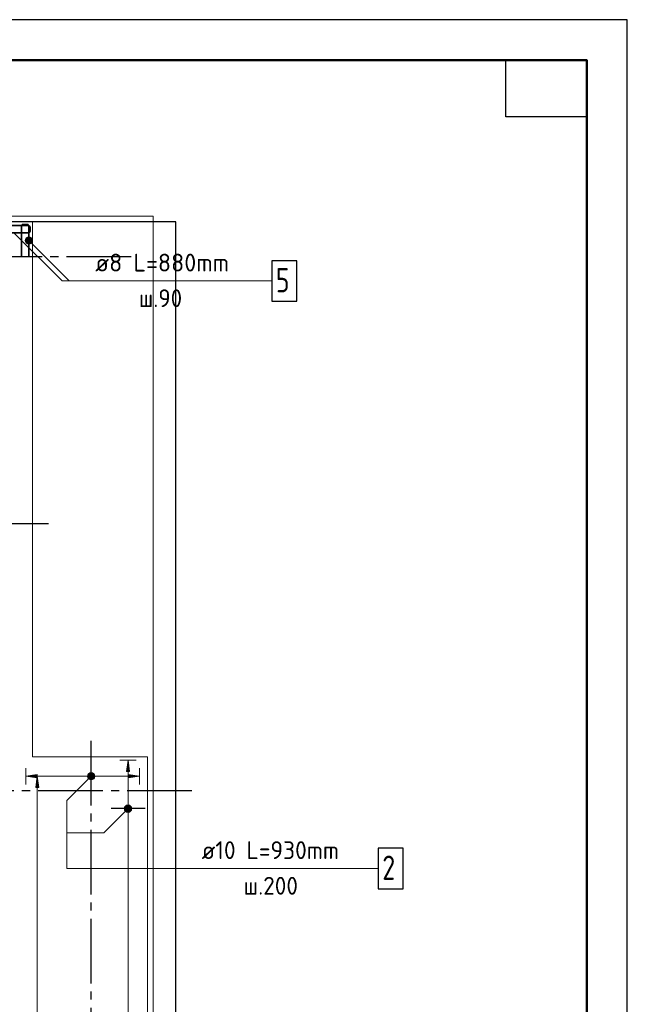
# Model space of a CAD drawing. Header units: millimetres. Extents: x 0 to 32559, y 0 to 42000.
# Tile 14 of 14: x 22196 to 29700, y 29832 to 42000. Entities that reach past the tile are written whole.
import ezdxf

# ---------------------------------------------------------------- set-up
doc = ezdxf.new("R2010")
doc.units = ezdxf.units.MM
doc.linetypes.add('______5', pattern=[1100, 800, -100, 100, -100])
for name, color, linetype, lineweight in [('Standard', 7, 'Continuous', 25), ('Обрамление П-обр. равн.', 7, 'Continuous', 25), ('Оси', 40, '______5', 18), ('Позиционная метка номер позиции', 7, 'Continuous', 13)]:
    doc.layers.add(name, color=color, linetype=linetype, lineweight=lineweight)
doc.layers.add('ЖБ Перекрытие верхний уровень', color=7, linetype='Continuous', lineweight=25, true_color=0xe0e0ff)
doc.styles.add('ISOCPEUR', font='txt')

msp = doc.modelspace()

# ---------------------------------------------------------------- hatches: boundary and pattern name
at = {"layer": 'Обрамление П-обр. равн.', "linetype": 'Continuous', "lineweight": 13, "transparency": 33554687}
for points in [[(23554, 32710), (23534, 32850), (23514, 32710)], [(22434, 32510), (22414, 32650), (22394, 32510)], [(23042, 32631), (23042, 32669), (23036, 32650)], [(23042, 32669), (23055, 32618), (23055, 32682)], [(23042, 32669), (23042, 32631), (23055, 32618)], [(23055, 32682), (23074, 32612), (23074, 32688)], [(23055, 32682), (23055, 32618), (23074, 32612)], [(23074, 32688), (23074, 32612), (23093, 32618)], [(23074, 32688), (23093, 32618), (23093, 32682)], [(23093, 32682), (23093, 32618), (23106, 32631)], [(23093, 32682), (23106, 32631), (23106, 32669)], [(23106, 32669), (23106, 32631), (23111, 32650)], [(23534, 32630), (23674, 32650), (23534, 32670)], [(23497, 32250), (23572, 32250), (23566, 32269)], [(23497, 32250), (23566, 32269), (23502, 32269)], [(23502, 32231), (23572, 32250), (23497, 32250)], [(23502, 32269), (23566, 32269), (23553, 32282)], [(23502, 32269), (23553, 32282), (23515, 32282)], [(23502, 32231), (23566, 32231), (23572, 32250)], [(23515, 32282), (23553, 32282), (23534, 32288)], [(23515, 32218), (23566, 32231), (23502, 32231)], [(23515, 32218), (23553, 32218), (23566, 32231)], [(23553, 32218), (23515, 32218), (23534, 32212)]]:
    msp.add_hatch(color=7, dxfattribs=at).paths.add_polyline_path(points)
msp.add_hatch(color=7, dxfattribs=at).paths.add_polyline_path([(22414, 32630), (22274, 32650), (22414, 32670)], flags=16)
at = {"layer": 'Позиционная метка номер позиции', "linetype": 'Continuous', "lineweight": 13, "transparency": 33554687}
for points in [[(22266, 39282), (22298, 39314), (22277, 39303)], [(22298, 39314), (22266, 39282), (22266, 39260)], [(22298, 39314), (22266, 39260), (22320, 39314)], [(22320, 39314), (22266, 39260), (22277, 39239)], [(22320, 39314), (22277, 39239), (22341, 39303)], [(22341, 39303), (22277, 39239), (22298, 39228)], [(22341, 39303), (22298, 39228), (22352, 39282)], [(22352, 39282), (22298, 39228), (22320, 39228)], [(22352, 39282), (22320, 39228), (22352, 39260)], [(22352, 39260), (22320, 39228), (22341, 39239)], [(23111, 32618), (23047, 32682), (23036, 32661)], [(23111, 32618), (23036, 32661), (23090, 32607)], [(23090, 32607), (23036, 32661), (23036, 32639)], [(23090, 32607), (23036, 32639), (23068, 32607)], [(23068, 32607), (23036, 32639), (23047, 32618)], [(23122, 32639), (23068, 32693), (23047, 32682)], [(23122, 32639), (23047, 32682), (23111, 32618)], [(23122, 32661), (23090, 32693), (23068, 32693)], [(23122, 32661), (23068, 32693), (23122, 32639)], [(23090, 32693), (23122, 32661), (23111, 32682)], [(23566, 32218), (23502, 32282), (23491, 32261)], [(23566, 32218), (23491, 32261), (23545, 32207)], [(23545, 32207), (23491, 32261), (23491, 32239)], [(23577, 32239), (23523, 32293), (23502, 32282)], [(23577, 32239), (23502, 32282), (23566, 32218)], [(23577, 32261), (23545, 32293), (23523, 32293)], [(23577, 32261), (23523, 32293), (23577, 32239)], [(23545, 32293), (23577, 32261), (23566, 32282)], [(23545, 32207), (23491, 32239), (23523, 32207)], [(23523, 32207), (23491, 32239), (23502, 32218)]]:
    msp.add_hatch(color=7, dxfattribs=at).paths.add_polyline_path(points)

# ---------------------------------------------------------------- linework, layer by layer
at = {"layer": 'Standard', "color": 7, "linetype": 'Continuous', "lineweight": 13, "transparency": 33554687}
msp.add_lwpolyline([(0, 0), (29700, 0), (29700, 42000), (0, 42000), (0, 0)], close=True, dxfattribs=at)
msp.add_lwpolyline([(29700, 42000), (0, 42000), (0, 0), (29700, 0), (29700, 42000)], dxfattribs=at)
msp.add_lwpolyline([(29700, 42000), (0, 42000), (0, 0), (29700, 0), (29700, 42000)], dxfattribs=at)
at = {"layer": 'Standard', "color": 7, "linetype": 'Continuous', "lineweight": 25, "transparency": 33554687}
for points in [[(29700, 42000), (0, 42000), (0, 0), (29700, 0), (29700, 42000)], [(7394, 17930), (24124, 17930), (24124, 39500), (7394, 39500), (7394, 17930)]]:
    msp.add_lwpolyline(points, dxfattribs=at)
at = {"layer": 'Standard', "color": 7, "linetype": 'Continuous', "lineweight": 50, "transparency": 33554687}
msp.add_lwpolyline([(2000, 41500), (29200, 41500), (29200, 500), (2000, 500), (2000, 41500)], close=True, dxfattribs=at)
at = {"layer": 'Standard', "color": 7, "linetype": 'Continuous', "lineweight": 25, "transparency": 33554687}
msp.add_lwpolyline([(29200, 41500), (29200, 40800), (28200, 40800), (28200, 41500), (29200, 41500)], close=True, dxfattribs=at)
at = {"layer": 'Standard', "color": 254, "linetype": 'Continuous', "lineweight": 13, "true_color": 0xc4c4ff, "transparency": 33554687}
msp.add_lwpolyline([(7319, 17859), (23844, 17859), (23844, 39571), (7319, 39571), (7319, 17859)], dxfattribs=at)
at = {"layer": 'ЖБ Перекрытие верхний уровень', "color": 7, "linetype": 'Continuous', "lineweight": 18, "transparency": 33554687}
for p, q in [((22354, 39500), (7394, 39500)), ((22354, 32890), (22354, 39500)), ((23774, 32890), (22354, 32890)), ((23774, 24210), (23774, 32890))]:
    msp.add_line(p, q, dxfattribs=at)
at = {"layer": 'Обрамление П-обр. равн.', "color": 7, "linetype": 'Continuous', "lineweight": 25, "transparency": 33554687}
for p, q in [((23074, 32860), (23074, 32440)), ((23744, 32250), (23324, 32250))]:
    msp.add_line(p, q, dxfattribs=at)
at = {"layer": 'Обрамление П-обр. равн.', "color": 251, "linetype": 'Continuous', "lineweight": 13, "true_color": 0x494949, "transparency": 33554687}
for p, q in [((22274, 32650), (22274, 32750)), ((23534, 32850), (23434, 32850)), ((23534, 32850), (23514, 32710)), ((23554, 32710), (23534, 32850)), ((23534, 32850), (23634, 32850)), ((23534, 32850), (23534, 32850)), ((23674, 32650), (23674, 32750)), ((22274, 32650), (22414, 32670)), ((22414, 32630), (22274, 32650)), ((22274, 32650), (22274, 32550)), ((22274, 32650), (22274, 32650)), ((22414, 32650), (22314, 32650)), ((22414, 32650), (22394, 32510)), ((22414, 32670), (22414, 32630)), ((22434, 32510), (22414, 32650)), ((22414, 32650), (22514, 32650)), ((22414, 32650), (22414, 32650)), ((22414, 32650), (23044, 32650)), ((23074, 32688), (23074, 32688)), ((23074, 32612), (23074, 32612)), ((23104, 32650), (23534, 32650)), ((23514, 32710), (23554, 32710)), ((23534, 32280), (23534, 32710)), ((23674, 32650), (23534, 32670)), ((23534, 32670), (23534, 32630)), ((23534, 32630), (23674, 32650)), ((23674, 32650), (23674, 32550)), ((23674, 32650), (23674, 32650)), ((22394, 32510), (22434, 32510)), ((22414, 25080), (22414, 32510)), ((23497, 32250), (23497, 32250)), ((23572, 32250), (23572, 32250)), ((23534, 24390), (23534, 32220))]:
    msp.add_line(p, q, dxfattribs=at)
at = {"layer": 'Обрамление П-обр. равн.', "color": 7, "linetype": 'Continuous', "lineweight": 13, "transparency": 33554687}
msp.add_line((24424, 31510), (26356, 31510), dxfattribs=at)
at = {"layer": 'Обрамление П-обр. равн.', "color": 7, "linetype": 'Continuous', "lineweight": 35, "transparency": 33554687}
for points in [[(21925, 39455), (22306, 39455), (22309, 39455), (22313, 39453), (22316, 39451), (22319, 39449), (22321, 39446), (22323, 39443), (22325, 39439), (22325, 39436), (22325, 39384), (22325, 39381), (22323, 39377), (22321, 39374), (22319, 39371), (22316, 39369), (22313, 39367), (22309, 39365), (22306, 39365), (21925, 39365)], [(22219, 39071), (22219, 39452), (22219, 39455), (22221, 39459), (22223, 39462), (22225, 39465), (22228, 39467), (22231, 39469), (22235, 39471), (22238, 39471), (22290, 39471), (22293, 39471), (22297, 39469), (22300, 39467), (22303, 39465), (22305, 39462), (22307, 39459), (22309, 39455), (22309, 39452), (22309, 39071)]]:
    msp.add_lwpolyline(points, dxfattribs=at)
at = {"layer": 'Обрамление П-обр. равн.', "color": 7, "linetype": 'Continuous', "lineweight": 25, "transparency": 33554687}
for points in [[(25309, 38521), (25619, 38521), (25619, 39021), (25309, 39021), (25309, 38521)], [(26624, 31260), (26934, 31260), (26934, 31760), (26624, 31760), (26624, 31260)]]:
    msp.add_lwpolyline(points, dxfattribs=at)
at = {"layer": 'Обрамление П-обр. равн.', "color": 251, "linetype": 'Continuous', "lineweight": 13, "true_color": 0x494949, "transparency": 33554687}
for centre in [(23074, 32650), (23534, 32250)]:
    msp.add_circle(centre, 37.5, dxfattribs=at)
at = {"layer": 'Оси', "color": 8, "linetype": '______5', "lineweight": -3, "transparency": 33554687}
for p, q in [((23574, 39070), (4600, 39070)), ((22554, 35770), (4600, 35770)), ((23074, 33090), (23074, 15930)), ((24324, 32470), (4600, 32470))]:
    msp.add_line(p, q, dxfattribs=at)
at = {"layer": 'Позиционная метка номер позиции', "color": 7, "linetype": 'Continuous', "lineweight": 13, "transparency": 33554687}
for p, q in [((22277, 39303), (22277, 39303)), ((22341, 39303), (22341, 39303)), ((22277, 39239), (22277, 39239)), ((22341, 39239), (22341, 39239)), ((23047, 32682), (23047, 32682)), ((23047, 32618), (23047, 32618)), ((23111, 32682), (23111, 32682)), ((23111, 32618), (23111, 32618)), ((23502, 32282), (23502, 32282)), ((23566, 32282), (23566, 32282)), ((23502, 32218), (23502, 32218)), ((23566, 32218), (23566, 32218))]:
    msp.add_line(p, q, dxfattribs=at)
for points in [[(22125, 39365), (22719, 38771), (25309, 38771)], [(22309, 39271), (22809, 38771), (25309, 38771)], [(23079, 32650), (22779, 32350), (22779, 31510), (26624, 31510)], [(23534, 32250), (23234, 31950), (22779, 31950), (22779, 31510), (26624, 31510)]]:
    msp.add_lwpolyline(points, dxfattribs=at)
for centre in [(22309, 39271), (23079, 32650), (23534, 32250)]:
    msp.add_circle(centre, 45, dxfattribs=at)

# ---------------------------------------------------------------- texts
at = {"layer": 'Обрамление П-обр. равн.', "color": 7, "linetype": 'Continuous', "lineweight": 13, "transparency": 33554687, "attachment_point": 7, "style": 'ISOCPEUR'}
for s, insert, char_height, width in [('\\W0.98;ø8 L=880mm ', (23129, 38888), 220, 1888.52), ('\\W0.78;5', (25359, 38631), 300, 326.42), ('\\W0.94;ш.90 ', (23668, 38448), 220, 807.15), ('\\W0.96;ø10 L=930mm ', (24444, 31627), 220, 1996.3), ('\\W0.78;2', (26674, 31370), 300, 326.4), ('\\W0.95;ш.200 ', (24961, 31187), 220, 962.12)]:
    msp.add_mtext(s, dxfattribs=dict(at, insert=insert, char_height=char_height, width=width))

doc.saveas('drawing.dxf')
